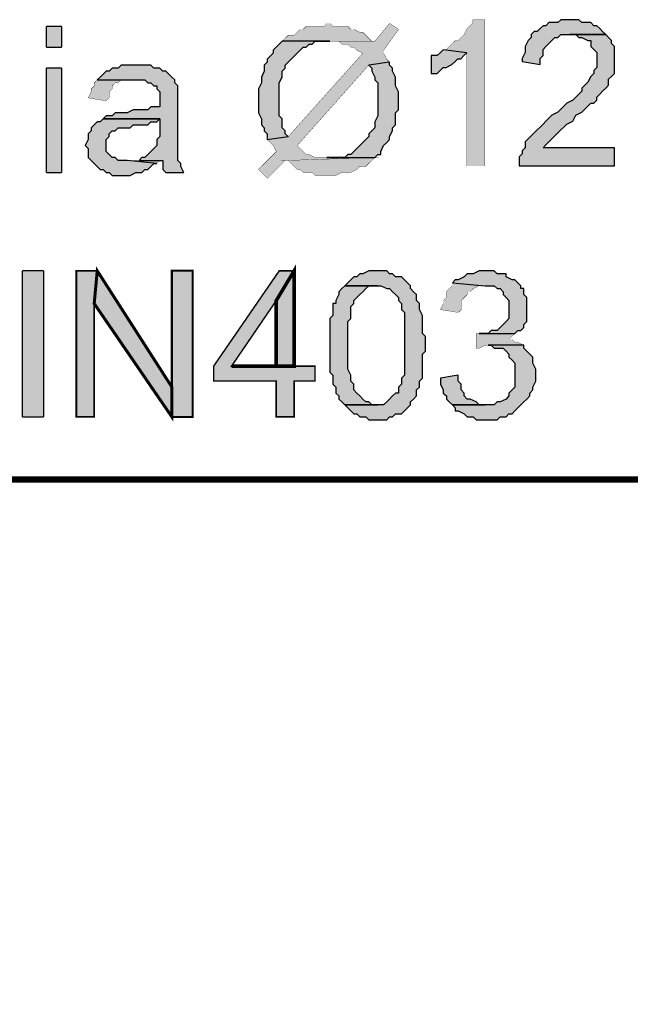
# Model space of a CAD drawing. Header units: millimetres. Extents: x 5659 to 8684, y 1431 to 2118.
# Tile 28 of 53: x 6923 to 6932, y 2012 to 2026. Entities that reach past the tile are written whole.
import ezdxf

# ---------------------------------------------------------------- set-up
doc = ezdxf.new("R2010")
doc.units = ezdxf.units.MM
doc.linetypes.add('atContinuous2', pattern=[0])
for name, color, linetype in [('at_Entity', 7, 'Continuous'), ('at_Rect', 7, 'Continuous'), ('at_Solid', 7, 'Continuous')]:
    doc.layers.add(name, color=color, linetype=linetype)

msp = doc.modelspace()

# ---------------------------------------------------------------- hatches: boundary and pattern name
at = {"layer": 'at_Solid'}
for points in [[(6928.356, 2025.774), (6928.144, 2025.52), (6926.831, 2025.52), (6927.509, 2025.52), (6927.636, 2025.52), (6927.678, 2025.477), (6927.763, 2025.477), (6927.805, 2025.435), (6927.848, 2025.435), (6927.89, 2025.393), (6927.975, 2025.35), (6926.916, 2024.164), (6926.619, 2024.122), (6926.662, 2024.079), (6926.704, 2024.037), (6926.746, 2023.952), (6926.492, 2023.698), (6926.619, 2023.571), (6926.873, 2023.825), (6928.144, 2023.868), (6927.466, 2023.868), (6927.297, 2023.868), (6927.212, 2023.91), (6927.17, 2023.91), (6927.128, 2023.952), (6927.085, 2023.995), (6927.043, 2024.037), (6928.059, 2025.181), (6928.356, 2025.223), (6928.314, 2025.265), (6928.271, 2025.35), (6928.271, 2025.393), (6928.483, 2025.689)], [(6927.509, 2025.774), (6927.466, 2025.774), (6927.424, 2025.731), (6927.17, 2025.731), (6927.128, 2025.689), (6927.085, 2025.689), (6927.043, 2025.647), (6927, 2025.604), (6926.916, 2025.604), (6926.873, 2025.562), (6926.831, 2025.52), (6928.144, 2025.52), (6928.102, 2025.52), (6928.059, 2025.562), (6928.017, 2025.604), (6927.975, 2025.647), (6927.932, 2025.647), (6927.848, 2025.689), (6927.805, 2025.689), (6927.763, 2025.731), (6927.551, 2025.731)], [(6929.707, 2025.823), (6929.538, 2025.823), (6929.538, 2025.781), (6929.495, 2025.738), (6929.453, 2025.696), (6929.411, 2025.611), (6929.368, 2025.569), (6929.326, 2025.526), (6929.284, 2025.526), (6929.241, 2025.484), (6929.199, 2025.442), (6929.156, 2025.399), (6929.114, 2025.399), (6929.453, 2025.357), (6929.453, 2023.747), (6929.707, 2023.747)], [(6930.914, 2025.826), (6930.787, 2025.826), (6930.745, 2025.784), (6930.618, 2025.784), (6930.575, 2025.741), (6930.533, 2025.741), (6930.491, 2025.699), (6930.448, 2025.656), (6930.406, 2025.656), (6930.364, 2025.614), (6930.364, 2025.572), (6930.321, 2025.529), (6930.279, 2025.445), (6930.279, 2025.36), (6930.237, 2025.275), (6930.237, 2025.233), (6930.491, 2025.191), (6930.491, 2025.275), (6930.533, 2025.318), (6930.533, 2025.402), (6930.575, 2025.445), (6930.618, 2025.487), (6930.66, 2025.529), (6930.702, 2025.572), (6930.745, 2025.572), (6930.787, 2025.614), (6931.423, 2025.614), (6931.38, 2025.656), (6931.338, 2025.699), (6931.296, 2025.741), (6931.253, 2025.741), (6931.211, 2025.784), (6931.084, 2025.784), (6931.041, 2025.826), (6930.999, 2025.826)], [(6923.485, 2025.435), (6923.696, 2025.435), (6923.696, 2025.731), (6923.485, 2025.731)], [(6923.485, 2025.435), (6923.696, 2025.435), (6923.696, 2025.731), (6923.485, 2025.731)], [(6926.831, 2025.52), (6926.789, 2025.477), (6926.746, 2025.435), (6926.704, 2025.393), (6926.704, 2025.35), (6926.662, 2025.308), (6926.619, 2025.265), (6926.619, 2025.223), (6926.577, 2025.181), (6926.577, 2025.096), (6926.535, 2025.011), (6926.535, 2024.927), (6926.492, 2024.842), (6926.492, 2024.503), (6926.535, 2024.418), (6926.535, 2024.334), (6926.577, 2024.291), (6926.577, 2024.249), (6926.619, 2024.206), (6926.619, 2024.122), (6926.916, 2024.164), (6926.873, 2024.206), (6926.873, 2024.249), (6926.831, 2024.291), (6926.831, 2024.418), (6926.789, 2024.461), (6926.789, 2024.927), (6926.831, 2025.011), (6926.831, 2025.096), (6926.873, 2025.138), (6926.873, 2025.181), (6926.916, 2025.223), (6926.958, 2025.265), (6927, 2025.308), (6927.043, 2025.35), (6927.085, 2025.393), (6927.128, 2025.435), (6927.17, 2025.435), (6927.212, 2025.477), (6927.255, 2025.477), (6927.297, 2025.52), (6927.509, 2025.52)], [(6931.423, 2025.614), (6930.914, 2025.614), (6930.999, 2025.614), (6931.041, 2025.572), (6931.084, 2025.572), (6931.168, 2025.529), (6931.211, 2025.529), (6931.211, 2025.445), (6931.253, 2025.402), (6931.296, 2025.36), (6931.296, 2025.233), (6931.296, 2025.148), (6931.253, 2025.106), (6931.253, 2025.063), (6931.211, 2025.021), (6931.168, 2024.936), (6931.126, 2024.894), (6931.084, 2024.852), (6931.084, 2024.809), (6931.041, 2024.767), (6930.999, 2024.725), (6930.957, 2024.682), (6930.872, 2024.64), (6930.83, 2024.597), (6930.787, 2024.555), (6930.745, 2024.513), (6930.66, 2024.47), (6930.618, 2024.428), (6930.575, 2024.386), (6930.533, 2024.343), (6930.491, 2024.301), (6930.448, 2024.259), (6930.406, 2024.216), (6930.364, 2024.174), (6930.321, 2024.132), (6930.279, 2024.089), (6930.279, 2024.004), (6930.237, 2023.962), (6930.237, 2023.92), (6930.194, 2023.877), (6930.194, 2023.75), (6931.55, 2023.75), (6931.55, 2024.004), (6930.533, 2024.004), (6930.575, 2024.047), (6930.618, 2024.089), (6930.66, 2024.132), (6930.702, 2024.174), (6930.745, 2024.216), (6930.787, 2024.259), (6930.83, 2024.301), (6930.872, 2024.343), (6930.957, 2024.386), (6930.999, 2024.47), (6931.084, 2024.513), (6931.126, 2024.555), (6931.168, 2024.597), (6931.211, 2024.64), (6931.253, 2024.64), (6931.296, 2024.682), (6931.296, 2024.725), (6931.338, 2024.767), (6931.38, 2024.809), (6931.423, 2024.852), (6931.465, 2024.894), (6931.465, 2024.979), (6931.507, 2025.021), (6931.55, 2025.063), (6931.55, 2025.445), (6931.507, 2025.487), (6931.507, 2025.529), (6931.465, 2025.572)], [(6929.114, 2025.399), (6929.072, 2025.357), (6929.029, 2025.315), (6928.945, 2025.315), (6928.945, 2025.06), (6929.029, 2025.06), (6929.072, 2025.103), (6929.114, 2025.145), (6929.156, 2025.145), (6929.241, 2025.188), (6929.284, 2025.23), (6929.326, 2025.272), (6929.368, 2025.272), (6929.411, 2025.315), (6929.453, 2025.357)], [(6928.356, 2025.223), (6928.059, 2025.181), (6928.102, 2025.138), (6928.102, 2025.096), (6928.144, 2025.011), (6928.144, 2024.969), (6928.187, 2024.927), (6928.187, 2024.461), (6928.144, 2024.376), (6928.144, 2024.291), (6928.102, 2024.249), (6928.059, 2024.206), (6928.059, 2024.164), (6928.017, 2024.122), (6927.975, 2024.079), (6927.932, 2024.037), (6927.89, 2023.995), (6927.848, 2023.952), (6927.805, 2023.91), (6927.763, 2023.91), (6927.721, 2023.868), (6927.466, 2023.868), (6928.144, 2023.868), (6928.187, 2023.91), (6928.229, 2023.91), (6928.229, 2023.952), (6928.271, 2024.037), (6928.314, 2024.079), (6928.356, 2024.122), (6928.356, 2024.164), (6928.398, 2024.249), (6928.398, 2024.291), (6928.441, 2024.334), (6928.441, 2024.503), (6928.483, 2024.545), (6928.483, 2024.8), (6928.441, 2024.884), (6928.441, 2025.011), (6928.398, 2025.096), (6928.398, 2025.138), (6928.356, 2025.181)], [(6923.485, 2023.656), (6923.696, 2023.656), (6923.696, 2025.138), (6923.485, 2025.138)], [(6923.485, 2023.656), (6923.696, 2023.656), (6923.696, 2025.138), (6923.485, 2025.138)], [(6924.755, 2025.181), (6924.544, 2025.181), (6924.501, 2025.138), (6924.417, 2025.138), (6924.374, 2025.096), (6924.332, 2025.096), (6924.289, 2025.054), (6924.247, 2025.011), (6924.205, 2024.969), (6924.755, 2024.969), (6924.882, 2024.969), (6924.925, 2024.927), (6924.967, 2024.927), (6925.01, 2024.884), (6925.052, 2024.884), (6925.052, 2024.842), (6925.094, 2024.8), (6925.094, 2024.588), (6924.967, 2024.588), (6924.925, 2024.545), (6924.713, 2024.545), (6924.628, 2024.503), (6924.459, 2024.503), (6924.417, 2024.461), (6924.332, 2024.461), (6924.289, 2024.418), (6925.094, 2024.418), (6925.094, 2024.164), (6925.052, 2024.122), (6925.052, 2024.037), (6925.01, 2023.995), (6924.967, 2023.952), (6924.925, 2023.91), (6924.882, 2023.868), (6924.84, 2023.868), (6924.798, 2023.825), (6925.137, 2023.825), (6925.137, 2023.698), (6925.179, 2023.656), (6925.433, 2023.656), (6925.391, 2023.741), (6925.391, 2023.783), (6925.348, 2023.825), (6925.348, 2024.884), (6925.306, 2024.927), (6925.306, 2024.969), (6925.264, 2025.011), (6925.221, 2025.054), (6925.179, 2025.096), (6925.137, 2025.096), (6925.094, 2025.138), (6925.01, 2025.138), (6924.967, 2025.181), (6924.84, 2025.181)], [(6924.205, 2024.969), (6924.162, 2024.927), (6924.162, 2024.884), (6924.12, 2024.842), (6924.12, 2024.8), (6924.078, 2024.715), (6924.332, 2024.672), (6924.374, 2024.715), (6924.374, 2024.8), (6924.417, 2024.842), (6924.417, 2024.884), (6924.459, 2024.927), (6924.501, 2024.927), (6924.544, 2024.969), (6924.755, 2024.969)], [(6924.289, 2024.418), (6924.247, 2024.376), (6924.205, 2024.376), (6924.162, 2024.334), (6924.12, 2024.291), (6924.12, 2024.249), (6924.078, 2024.206), (6924.078, 2024.122), (6924.035, 2024.037), (6924.078, 2023.995), (6924.078, 2023.868), (6924.12, 2023.825), (6924.162, 2023.783), (6924.205, 2023.741), (6924.247, 2023.698), (6924.289, 2023.698), (6924.332, 2023.656), (6924.374, 2023.656), (6924.417, 2023.613), (6924.671, 2023.613), (6924.755, 2023.656), (6924.84, 2023.656), (6924.882, 2023.698), (6924.925, 2023.698), (6924.967, 2023.741), (6925.01, 2023.783), (6925.052, 2023.783), (6924.628, 2023.825), (6924.501, 2023.825), (6924.459, 2023.868), (6924.417, 2023.868), (6924.374, 2023.91), (6924.332, 2023.952), (6924.332, 2024.122), (6924.374, 2024.164), (6924.374, 2024.206), (6924.417, 2024.249), (6924.459, 2024.249), (6924.501, 2024.291), (6924.671, 2024.291), (6924.713, 2024.334), (6924.925, 2024.334), (6924.967, 2024.376), (6925.052, 2024.376), (6925.094, 2024.418)], [(6924.798, 2023.825), (6924.628, 2023.825), (6925.052, 2023.783), (6925.094, 2023.825)], [(6928.144, 2023.868), (6926.873, 2023.825), (6926.916, 2023.825), (6926.958, 2023.783), (6927, 2023.741), (6927.043, 2023.698), (6927.085, 2023.698), (6927.128, 2023.656), (6927.255, 2023.656), (6927.297, 2023.613), (6927.594, 2023.613), (6927.678, 2023.656), (6927.805, 2023.656), (6927.89, 2023.698), (6927.932, 2023.741), (6928.017, 2023.741), (6928.059, 2023.783), (6928.102, 2023.825)], [(6923.146, 2020.182), (6923.442, 2020.182), (6923.442, 2022.258), (6923.146, 2022.258)], [(6923.146, 2020.182), (6923.442, 2020.182), (6923.442, 2022.258), (6923.146, 2022.258)], [(6924.205, 2022.258), (6923.908, 2022.258), (6923.908, 2020.182), (6924.162, 2020.182), (6924.162, 2021.792)], [(6924.205, 2022.258), (6924.162, 2021.792), (6925.264, 2020.182), (6925.264, 2020.606)], [(6925.56, 2022.258), (6925.264, 2022.258), (6925.264, 2020.182), (6925.56, 2020.182)], [(6927, 2022.258), (6926.789, 2022.258), (6925.857, 2020.902), (6925.857, 2020.691), (6926.746, 2020.691), (6926.746, 2020.182), (6927, 2020.182), (6927, 2020.691), (6927.297, 2020.691), (6927.297, 2020.902), (6926.111, 2020.902), (6926.746, 2021.834)], [(6927, 2022.258), (6926.746, 2021.834), (6926.746, 2020.902), (6926.111, 2020.902), (6927, 2020.902)], [(6928.187, 2022.258), (6928.059, 2022.258), (6927.975, 2022.216), (6927.932, 2022.216), (6927.89, 2022.173), (6927.848, 2022.173), (6927.805, 2022.131), (6927.763, 2022.088), (6927.721, 2022.046), (6928.187, 2022.046), (6928.229, 2022.046), (6928.314, 2022.004), (6928.356, 2022.004), (6928.398, 2021.961), (6928.441, 2021.919), (6928.483, 2021.877), (6928.483, 2021.834), (6928.525, 2021.792), (6928.525, 2021.707), (6928.568, 2021.665), (6928.568, 2020.775), (6928.525, 2020.733), (6928.525, 2020.648), (6928.483, 2020.606), (6928.483, 2020.521), (6928.441, 2020.521), (6928.398, 2020.479), (6928.356, 2020.436), (6928.314, 2020.394), (6928.271, 2020.352), (6927.721, 2020.352), (6927.763, 2020.309), (6927.805, 2020.267), (6927.848, 2020.225), (6927.89, 2020.225), (6927.932, 2020.182), (6928.017, 2020.182), (6928.059, 2020.14), (6928.187, 2020.14), (6928.314, 2020.14), (6928.356, 2020.182), (6928.398, 2020.182), (6928.441, 2020.225), (6928.525, 2020.225), (6928.568, 2020.267), (6928.61, 2020.309), (6928.653, 2020.352), (6928.653, 2020.394), (6928.695, 2020.436), (6928.737, 2020.479), (6928.737, 2020.564), (6928.78, 2020.606), (6928.78, 2020.691), (6928.822, 2020.733), (6928.822, 2021.072), (6928.864, 2021.114), (6928.864, 2021.326), (6928.822, 2021.368), (6928.822, 2021.623), (6928.78, 2021.707), (6928.78, 2021.792), (6928.737, 2021.834), (6928.737, 2021.919), (6928.695, 2021.961), (6928.653, 2022.004), (6928.653, 2022.046), (6928.61, 2022.088), (6928.568, 2022.131), (6928.525, 2022.173), (6928.441, 2022.173), (6928.398, 2022.216), (6928.356, 2022.216), (6928.314, 2022.258), (6928.229, 2022.258)], [(6929.712, 2022.258), (6929.627, 2022.258), (6929.542, 2022.216), (6929.457, 2022.216), (6929.415, 2022.173), (6929.33, 2022.131), (6929.288, 2022.131), (6929.246, 2022.088), (6929.712, 2022.046), (6929.839, 2022.046), (6929.881, 2022.004), (6929.923, 2022.004), (6929.966, 2021.961), (6929.966, 2021.919), (6930.008, 2021.877), (6930.05, 2021.834), (6930.05, 2021.58), (6930.008, 2021.538), (6929.966, 2021.495), (6929.923, 2021.453), (6929.881, 2021.411), (6929.796, 2021.411), (6929.754, 2021.368), (6929.627, 2021.368), (6930.135, 2021.368), (6930.177, 2021.411), (6930.22, 2021.411), (6930.262, 2021.453), (6930.262, 2021.495), (6930.305, 2021.538), (6930.305, 2021.877), (6930.262, 2021.919), (6930.262, 2022.004), (6930.22, 2022.004), (6930.22, 2022.046), (6930.177, 2022.088), (6930.135, 2022.131), (6930.093, 2022.131), (6930.008, 2022.173), (6930.008, 2022.216), (6929.881, 2022.216), (6929.839, 2022.258), (6929.754, 2022.258)], [(6927.721, 2022.046), (6927.678, 2022.004), (6927.636, 2021.961), (6927.636, 2021.919), (6927.594, 2021.834), (6927.594, 2021.792), (6927.551, 2021.792), (6927.551, 2021.623), (6927.509, 2021.58), (6927.509, 2020.818), (6927.551, 2020.775), (6927.551, 2020.648), (6927.594, 2020.606), (6927.594, 2020.521), (6927.636, 2020.479), (6927.636, 2020.436), (6927.678, 2020.394), (6927.721, 2020.352), (6928.187, 2020.352), (6928.102, 2020.352), (6928.059, 2020.394), (6928.017, 2020.394), (6927.975, 2020.436), (6927.932, 2020.479), (6927.89, 2020.521), (6927.848, 2020.564), (6927.848, 2020.648), (6927.805, 2020.691), (6927.805, 2020.775), (6927.763, 2020.86), (6927.763, 2021.538), (6927.805, 2021.58), (6927.805, 2021.75), (6927.848, 2021.792), (6927.848, 2021.834), (6927.89, 2021.877), (6927.932, 2021.919), (6927.975, 2021.961), (6928.017, 2022.004), (6928.059, 2022.046), (6928.187, 2022.046)], [(6929.246, 2022.088), (6929.246, 2022.046), (6929.203, 2022.004), (6929.161, 2021.961), (6929.161, 2021.877), (6929.118, 2021.834), (6929.118, 2021.792), (6929.076, 2021.707), (6929.33, 2021.665), (6929.373, 2021.707), (6929.373, 2021.834), (6929.415, 2021.877), (6929.457, 2021.919), (6929.457, 2021.961), (6929.5, 2021.961), (6929.542, 2022.004), (6929.627, 2022.046), (6929.712, 2022.046)], [(6929.584, 2021.368), (6929.584, 2021.157), (6929.627, 2021.157), (6929.712, 2021.199), (6930.262, 2021.199), (6930.177, 2021.241), (6930.135, 2021.241), (6930.093, 2021.284), (6930.05, 2021.284), (6930.093, 2021.326), (6930.135, 2021.368), (6929.627, 2021.368)], [(6930.262, 2021.199), (6929.754, 2021.199), (6929.796, 2021.199), (6929.839, 2021.157), (6929.966, 2021.157), (6930.008, 2021.114), (6930.05, 2021.072), (6930.05, 2021.029), (6930.093, 2020.987), (6930.135, 2020.945), (6930.135, 2020.606), (6930.093, 2020.564), (6930.05, 2020.521), (6930.05, 2020.479), (6930.008, 2020.436), (6929.923, 2020.394), (6929.881, 2020.394), (6929.839, 2020.352), (6929.246, 2020.352), (6929.288, 2020.309), (6929.288, 2020.267), (6929.33, 2020.267), (6929.415, 2020.225), (6929.457, 2020.182), (6929.542, 2020.182), (6929.584, 2020.14), (6929.881, 2020.14), (6929.923, 2020.182), (6930.008, 2020.182), (6930.05, 2020.225), (6930.093, 2020.225), (6930.135, 2020.267), (6930.177, 2020.309), (6930.22, 2020.352), (6930.262, 2020.394), (6930.305, 2020.436), (6930.347, 2020.479), (6930.347, 2020.521), (6930.389, 2020.564), (6930.389, 2020.606), (6930.432, 2020.691), (6930.432, 2020.86), (6930.389, 2020.945), (6930.389, 2021.029), (6930.347, 2021.072), (6930.305, 2021.114), (6930.262, 2021.157)], [(6929.33, 2020.775), (6929.076, 2020.733), (6929.076, 2020.648), (6929.118, 2020.564), (6929.118, 2020.521), (6929.161, 2020.479), (6929.161, 2020.436), (6929.203, 2020.394), (6929.246, 2020.352), (6929.712, 2020.352), (6929.627, 2020.352), (6929.584, 2020.394), (6929.5, 2020.436), (6929.457, 2020.436), (6929.415, 2020.479), (6929.415, 2020.521), (6929.373, 2020.564), (6929.373, 2020.648), (6929.33, 2020.691)]]:
    msp.add_hatch(color=7, dxfattribs=at).paths.add_polyline_path(points)

# ---------------------------------------------------------------- linework, layer by layer
at = {"layer": 'at_Entity', "color": 7}
for points in [[(6928.356, 2025.774, 0.00424, 0.00424, 0), (6928.144, 2025.52, 0.00424, 0.00424, 0), (6926.831, 2025.52, 0.00424, 0.00424, 0), (6927.509, 2025.52, 0.00424, 0.00424, 0), (6927.636, 2025.52, 0.00424, 0.00424, 0), (6927.678, 2025.477, 0.00424, 0.00424, 0), (6927.763, 2025.477, 0.00424, 0.00424, 0), (6927.805, 2025.435, 0.00424, 0.00424, 0), (6927.848, 2025.435, 0.00424, 0.00424, 0), (6927.89, 2025.393, 0.00424, 0.00424, 0), (6927.975, 2025.35, 0.00424, 0.00424, 0), (6926.916, 2024.164, 0.00424, 0.00424, 0), (6926.619, 2024.122, 0.00424, 0.00424, 0), (6926.662, 2024.079, 0.00424, 0.00424, 0), (6926.704, 2024.037, 0.00424, 0.00424, 0), (6926.746, 2023.952, 0.00424, 0.00424, 0), (6926.492, 2023.698, 0.00424, 0.00424, 0), (6926.619, 2023.571, 0.00424, 0.00424, 0), (6926.873, 2023.825, 0.00424, 0.00424, 0), (6928.144, 2023.868, 0.00424, 0.00424, 0), (6927.466, 2023.868, 0.00424, 0.00424, 0), (6927.297, 2023.868, 0.00424, 0.00424, 0), (6927.212, 2023.91, 0.00424, 0.00424, 0), (6927.17, 2023.91, 0.00424, 0.00424, 0), (6927.128, 2023.952, 0.00424, 0.00424, 0), (6927.085, 2023.995, 0.00424, 0.00424, 0), (6927.043, 2024.037, 0.00424, 0.00424, 0), (6928.059, 2025.181, 0.00424, 0.00424, 0), (6928.356, 2025.223, 0.00424, 0.00424, 0), (6928.314, 2025.265, 0.00424, 0.00424, 0), (6928.271, 2025.35, 0.00424, 0.00424, 0), (6928.271, 2025.393, 0.00424, 0.00424, 0), (6928.483, 2025.689, 0.00424, 0.00424, 0), (6928.356, 2025.774, 0.00424, 0.00424, 0)], [(6927.509, 2025.774, 0.00424, 0.00424, 0), (6927.466, 2025.774, 0.00424, 0.00424, 0), (6927.424, 2025.731, 0.00424, 0.00424, 0), (6927.17, 2025.731, 0.00424, 0.00424, 0), (6927.128, 2025.689, 0.00424, 0.00424, 0), (6927.085, 2025.689, 0.00424, 0.00424, 0), (6927.043, 2025.647, 0.00424, 0.00424, 0), (6927, 2025.604, 0.00424, 0.00424, 0), (6926.916, 2025.604, 0.00424, 0.00424, 0), (6926.873, 2025.562, 0.00424, 0.00424, 0), (6926.831, 2025.52, 0.00424, 0.00424, 0), (6928.144, 2025.52, 0.00424, 0.00424, 0), (6928.102, 2025.52, 0.00424, 0.00424, 0), (6928.059, 2025.562, 0.00424, 0.00424, 0), (6928.017, 2025.604, 0.00424, 0.00424, 0), (6927.975, 2025.647, 0.00424, 0.00424, 0), (6927.932, 2025.647, 0.00424, 0.00424, 0), (6927.848, 2025.689, 0.00424, 0.00424, 0), (6927.805, 2025.689, 0.00424, 0.00424, 0), (6927.763, 2025.731, 0.00424, 0.00424, 0), (6927.551, 2025.731, 0.00424, 0.00424, 0), (6927.509, 2025.774, 0.00424, 0.00424, 0)], [(6929.707, 2025.823, 0.00424, 0.00424, 0), (6929.538, 2025.823, 0.00424, 0.00424, 0), (6929.538, 2025.781, 0.00424, 0.00424, 0), (6929.495, 2025.738, 0.00424, 0.00424, 0), (6929.453, 2025.696, 0.00424, 0.00424, 0), (6929.411, 2025.611, 0.00424, 0.00424, 0), (6929.368, 2025.569, 0.00424, 0.00424, 0), (6929.326, 2025.526, 0.00424, 0.00424, 0), (6929.284, 2025.526, 0.00424, 0.00424, 0), (6929.241, 2025.484, 0.00424, 0.00424, 0), (6929.199, 2025.442, 0.00424, 0.00424, 0), (6929.156, 2025.399, 0.00424, 0.00424, 0), (6929.114, 2025.399, 0.00424, 0.00424, 0), (6929.453, 2025.357, 0.00424, 0.00424, 0), (6929.453, 2023.747, 0.00424, 0.00424, 0), (6929.707, 2023.747, 0.00424, 0.00424, 0), (6929.707, 2025.823, 0.00424, 0.00424, 0)], [(6924.205, 2024.969, 0.00424, 0.00424, 0), (6924.162, 2024.927, 0.00424, 0.00424, 0), (6924.162, 2024.884, 0.00424, 0.00424, 0), (6924.12, 2024.842, 0.00424, 0.00424, 0), (6924.12, 2024.8, 0.00424, 0.00424, 0), (6924.078, 2024.715, 0.00424, 0.00424, 0), (6924.332, 2024.672, 0.00424, 0.00424, 0), (6924.374, 2024.715, 0.00424, 0.00424, 0), (6924.374, 2024.8, 0.00424, 0.00424, 0), (6924.417, 2024.842, 0.00424, 0.00424, 0), (6924.417, 2024.884, 0.00424, 0.00424, 0), (6924.459, 2024.927, 0.00424, 0.00424, 0), (6924.501, 2024.927, 0.00424, 0.00424, 0), (6924.544, 2024.969, 0.00424, 0.00424, 0), (6924.755, 2024.969, 0.00424, 0.00424, 0), (6924.205, 2024.969, 0.00424, 0.00424, 0)], [(6924.798, 2023.825, 0.00599, 0.00599, 0), (6924.628, 2023.825, 0.00599, 0.00599, 0), (6925.052, 2023.783, 0.00599, 0.00599, 0), (6925.094, 2023.825, 0.00599, 0.00599, 0), (6924.798, 2023.825, 0.00599, 0.00599, 0)], [(6928.144, 2023.868, 0.00424, 0.00424, 0), (6926.873, 2023.825, 0.00424, 0.00424, 0), (6926.916, 2023.825, 0.00424, 0.00424, 0), (6926.958, 2023.783, 0.00424, 0.00424, 0), (6927, 2023.741, 0.00424, 0.00424, 0), (6927.043, 2023.698, 0.00424, 0.00424, 0), (6927.085, 2023.698, 0.00424, 0.00424, 0), (6927.128, 2023.656, 0.00424, 0.00424, 0), (6927.255, 2023.656, 0.00424, 0.00424, 0), (6927.297, 2023.613, 0.00424, 0.00424, 0), (6927.594, 2023.613, 0.00424, 0.00424, 0), (6927.678, 2023.656, 0.00424, 0.00424, 0), (6927.805, 2023.656, 0.00424, 0.00424, 0), (6927.89, 2023.698, 0.00424, 0.00424, 0), (6927.932, 2023.741, 0.00424, 0.00424, 0), (6928.017, 2023.741, 0.00424, 0.00424, 0), (6928.059, 2023.783, 0.00424, 0.00424, 0), (6928.102, 2023.825, 0.00424, 0.00424, 0), (6928.144, 2023.868, 0.00424, 0.00424, 0)], [(6924.205, 2022.258, 0.0254, 0.0254, 0), (6923.908, 2022.258, 0.0254, 0.0254, 0), (6923.908, 2020.182, 0.0254, 0.0254, 0), (6924.162, 2020.182, 0.0254, 0.0254, 0), (6924.162, 2021.792, 0.0254, 0.0254, 0), (6924.205, 2022.258, 0.0254, 0.0254, 0)], [(6924.205, 2022.258, 0.0424, 0.0424, 0), (6924.162, 2021.792, 0.0424, 0.0424, 0), (6925.264, 2020.182, 0.0424, 0.0424, 0), (6925.264, 2020.606, 0.0424, 0.0424, 0), (6924.205, 2022.258, 0.0424, 0.0424, 0)], [(6925.56, 2022.258, 0.0297, 0.0297, 0), (6925.264, 2022.258, 0.0297, 0.0297, 0), (6925.264, 2020.182, 0.0297, 0.0297, 0), (6925.56, 2020.182, 0.0297, 0.0297, 0), (6925.56, 2022.258, 0.0297, 0.0297, 0)], [(6927, 2022.258, 0.0212, 0.0212, 0), (6926.789, 2022.258, 0.0212, 0.0212, 0), (6925.857, 2020.902, 0.0212, 0.0212, 0), (6925.857, 2020.691, 0.0212, 0.0212, 0), (6926.746, 2020.691, 0.0212, 0.0212, 0), (6926.746, 2020.182, 0.0212, 0.0212, 0), (6927, 2020.182, 0.0212, 0.0212, 0), (6927, 2020.691, 0.0212, 0.0212, 0), (6927.297, 2020.691, 0.0212, 0.0212, 0), (6927.297, 2020.902, 0.0212, 0.0212, 0), (6926.111, 2020.902, 0.0212, 0.0212, 0), (6926.746, 2021.834, 0.0212, 0.0212, 0), (6927, 2022.258, 0.0212, 0.0212, 0)], [(6927, 2022.258, 0.0494, 0.0494, 0), (6926.746, 2021.834, 0.0494, 0.0494, 0), (6926.746, 2020.902, 0.0494, 0.0494, 0), (6926.111, 2020.902, 0.0494, 0.0494, 0), (6927, 2020.902, 0.0494, 0.0494, 0), (6927, 2022.258, 0.0494, 0.0494, 0)], [(6929.246, 2022.088, 0.00424, 0.00424, 0), (6929.246, 2022.046, 0.00424, 0.00424, 0), (6929.203, 2022.004, 0.00424, 0.00424, 0), (6929.161, 2021.961, 0.00424, 0.00424, 0), (6929.161, 2021.877, 0.00424, 0.00424, 0), (6929.118, 2021.834, 0.00424, 0.00424, 0), (6929.118, 2021.792, 0.00424, 0.00424, 0), (6929.076, 2021.707, 0.00424, 0.00424, 0), (6929.33, 2021.665, 0.00424, 0.00424, 0), (6929.373, 2021.707, 0.00424, 0.00424, 0), (6929.373, 2021.834, 0.00424, 0.00424, 0), (6929.415, 2021.877, 0.00424, 0.00424, 0), (6929.457, 2021.919, 0.00424, 0.00424, 0), (6929.457, 2021.961, 0.00424, 0.00424, 0), (6929.5, 2021.961, 0.00424, 0.00424, 0), (6929.542, 2022.004, 0.00424, 0.00424, 0), (6929.627, 2022.046, 0.00424, 0.00424, 0), (6929.712, 2022.046, 0.00424, 0.00424, 0), (6929.246, 2022.088, 0.00424, 0.00424, 0)], [(6929.584, 2021.368, 0.00424, 0.00424, 0), (6929.584, 2021.157, 0.00424, 0.00424, 0), (6929.627, 2021.157, 0.00424, 0.00424, 0), (6929.712, 2021.199, 0.00424, 0.00424, 0), (6930.262, 2021.199, 0.00424, 0.00424, 0), (6930.177, 2021.241, 0.00424, 0.00424, 0), (6930.135, 2021.241, 0.00424, 0.00424, 0), (6930.093, 2021.284, 0.00424, 0.00424, 0), (6930.05, 2021.284, 0.00424, 0.00424, 0), (6930.093, 2021.326, 0.00424, 0.00424, 0), (6930.135, 2021.368, 0.00424, 0.00424, 0), (6929.627, 2021.368, 0.00424, 0.00424, 0), (6929.584, 2021.368, 0.00424, 0.00424, 0)], [(6941.53, 2019.293, 0.0897, 0.0897, 0), (6915.648, 2019.293, 0.0897, 0.0897, 0), (6910.819, 2011.88, 0.0897, 0.0897, 0)]]:
    msp.add_lwpolyline(points, format="xyseb", dxfattribs=at)
for points in [[(6930.914, 2025.826), (6930.787, 2025.826), (6930.745, 2025.784), (6930.618, 2025.784), (6930.575, 2025.741), (6930.533, 2025.741), (6930.491, 2025.699), (6930.448, 2025.656), (6930.406, 2025.656), (6930.364, 2025.614), (6930.364, 2025.572), (6930.321, 2025.529), (6930.279, 2025.445), (6930.279, 2025.36), (6930.237, 2025.275), (6930.237, 2025.233), (6930.491, 2025.191), (6930.491, 2025.275), (6930.533, 2025.318), (6930.533, 2025.402), (6930.575, 2025.445), (6930.618, 2025.487), (6930.66, 2025.529), (6930.702, 2025.572), (6930.745, 2025.572), (6930.787, 2025.614), (6931.423, 2025.614), (6931.38, 2025.656), (6931.38, 2025.656), (6931.338, 2025.699), (6931.296, 2025.741), (6931.253, 2025.741), (6931.211, 2025.784), (6931.084, 2025.784), (6931.041, 2025.826), (6930.999, 2025.826), (6930.914, 2025.826)], [(6926.831, 2025.52), (6926.789, 2025.477), (6926.746, 2025.435), (6926.704, 2025.393), (6926.704, 2025.35), (6926.662, 2025.308), (6926.619, 2025.265), (6926.619, 2025.223), (6926.577, 2025.181), (6926.577, 2025.096), (6926.535, 2025.011), (6926.535, 2024.927), (6926.492, 2024.842), (6926.492, 2024.503), (6926.535, 2024.418), (6926.535, 2024.334), (6926.577, 2024.291), (6926.577, 2024.249), (6926.619, 2024.206), (6926.619, 2024.122), (6926.916, 2024.164), (6926.873, 2024.206), (6926.873, 2024.249), (6926.831, 2024.291), (6926.831, 2024.418), (6926.789, 2024.461), (6926.789, 2024.927), (6926.831, 2025.011), (6926.831, 2025.096), (6926.873, 2025.138), (6926.873, 2025.181), (6926.916, 2025.223), (6926.958, 2025.265), (6927, 2025.308), (6927, 2025.308), (6927.043, 2025.35), (6927.085, 2025.393), (6927.128, 2025.435), (6927.17, 2025.435), (6927.212, 2025.477), (6927.255, 2025.477), (6927.297, 2025.52), (6927.509, 2025.52), (6926.831, 2025.52)], [(6931.423, 2025.614), (6930.914, 2025.614), (6930.999, 2025.614), (6931.041, 2025.572), (6931.084, 2025.572), (6931.168, 2025.529), (6931.211, 2025.529), (6931.211, 2025.445), (6931.253, 2025.402), (6931.296, 2025.36), (6931.296, 2025.233), (6931.296, 2025.148), (6931.253, 2025.106), (6931.253, 2025.063), (6931.211, 2025.021), (6931.168, 2024.936), (6931.168, 2024.936), (6931.126, 2024.894), (6931.084, 2024.852), (6931.084, 2024.809), (6931.041, 2024.767), (6930.999, 2024.725), (6930.957, 2024.682), (6930.872, 2024.64), (6930.83, 2024.597), (6930.787, 2024.555), (6930.745, 2024.513), (6930.66, 2024.47), (6930.618, 2024.428), (6930.575, 2024.386), (6930.533, 2024.343), (6930.491, 2024.301), (6930.448, 2024.259), (6930.406, 2024.216), (6930.406, 2024.216), (6930.364, 2024.174), (6930.321, 2024.132), (6930.279, 2024.089), (6930.279, 2024.004), (6930.237, 2023.962), (6930.237, 2023.92), (6930.237, 2023.92), (6930.194, 2023.877), (6930.194, 2023.75), (6931.55, 2023.75), (6931.55, 2024.004), (6930.533, 2024.004), (6930.575, 2024.047), (6930.618, 2024.089), (6930.66, 2024.132), (6930.66, 2024.132), (6930.702, 2024.174), (6930.745, 2024.216), (6930.787, 2024.259), (6930.83, 2024.301), (6930.872, 2024.343), (6930.957, 2024.386), (6930.957, 2024.386), (6930.999, 2024.47), (6931.084, 2024.513), (6931.126, 2024.555), (6931.168, 2024.597), (6931.211, 2024.64), (6931.253, 2024.64), (6931.296, 2024.682), (6931.296, 2024.725), (6931.338, 2024.767), (6931.338, 2024.767), (6931.38, 2024.809), (6931.423, 2024.852), (6931.465, 2024.894), (6931.465, 2024.979), (6931.507, 2025.021), (6931.507, 2025.021), (6931.55, 2025.063), (6931.55, 2025.445), (6931.507, 2025.487), (6931.507, 2025.529), (6931.465, 2025.572), (6931.423, 2025.614)], [(6929.114, 2025.399), (6929.072, 2025.357), (6929.029, 2025.315), (6928.945, 2025.315), (6928.945, 2025.06), (6929.029, 2025.06), (6929.072, 2025.103), (6929.114, 2025.145), (6929.156, 2025.145), (6929.241, 2025.188), (6929.241, 2025.188), (6929.284, 2025.23), (6929.326, 2025.272), (6929.368, 2025.272), (6929.411, 2025.315), (6929.453, 2025.357), (6929.114, 2025.399)], [(6928.356, 2025.223), (6928.059, 2025.181), (6928.059, 2025.181), (6928.102, 2025.138), (6928.102, 2025.096), (6928.144, 2025.011), (6928.144, 2024.969), (6928.187, 2024.927), (6928.187, 2024.461), (6928.144, 2024.376), (6928.144, 2024.291), (6928.102, 2024.249), (6928.059, 2024.206), (6928.059, 2024.164), (6928.017, 2024.122), (6927.975, 2024.079), (6927.975, 2024.079), (6927.932, 2024.037), (6927.89, 2023.995), (6927.848, 2023.952), (6927.805, 2023.91), (6927.763, 2023.91), (6927.721, 2023.868), (6927.466, 2023.868), (6928.144, 2023.868), (6928.187, 2023.91), (6928.229, 2023.91), (6928.229, 2023.952), (6928.271, 2024.037), (6928.314, 2024.079), (6928.356, 2024.122), (6928.356, 2024.164), (6928.398, 2024.249), (6928.398, 2024.291), (6928.441, 2024.334), (6928.441, 2024.503), (6928.483, 2024.545), (6928.483, 2024.8), (6928.441, 2024.884), (6928.441, 2025.011), (6928.398, 2025.096), (6928.398, 2025.138), (6928.356, 2025.181), (6928.356, 2025.223)], [(6924.755, 2025.181), (6924.544, 2025.181), (6924.501, 2025.138), (6924.417, 2025.138), (6924.374, 2025.096), (6924.332, 2025.096), (6924.289, 2025.054), (6924.247, 2025.011), (6924.205, 2024.969), (6924.755, 2024.969), (6924.882, 2024.969), (6924.925, 2024.927), (6924.967, 2024.927), (6925.01, 2024.884), (6925.052, 2024.884), (6925.052, 2024.842), (6925.094, 2024.8), (6925.094, 2024.588), (6924.967, 2024.588), (6924.925, 2024.545), (6924.713, 2024.545), (6924.628, 2024.503), (6924.459, 2024.503), (6924.417, 2024.461), (6924.332, 2024.461), (6924.289, 2024.418), (6925.094, 2024.418), (6925.094, 2024.164), (6925.052, 2024.122), (6925.052, 2024.037), (6925.01, 2023.995), (6924.967, 2023.952), (6924.925, 2023.91), (6924.882, 2023.868), (6924.84, 2023.868), (6924.798, 2023.825), (6925.137, 2023.825), (6925.137, 2023.698), (6925.179, 2023.656), (6925.433, 2023.656), (6925.433, 2023.656), (6925.391, 2023.741), (6925.391, 2023.783), (6925.348, 2023.825), (6925.348, 2024.884), (6925.306, 2024.927), (6925.306, 2024.969), (6925.264, 2025.011), (6925.221, 2025.054), (6925.179, 2025.096), (6925.137, 2025.096), (6925.094, 2025.138), (6925.01, 2025.138), (6924.967, 2025.181), (6924.84, 2025.181), (6924.755, 2025.181)], [(6924.289, 2024.418), (6924.247, 2024.376), (6924.205, 2024.376), (6924.162, 2024.334), (6924.12, 2024.291), (6924.12, 2024.249), (6924.078, 2024.206), (6924.078, 2024.122), (6924.035, 2024.037), (6924.035, 2024.037), (6924.078, 2023.995), (6924.078, 2023.868), (6924.12, 2023.825), (6924.162, 2023.783), (6924.205, 2023.741), (6924.205, 2023.741), (6924.247, 2023.698), (6924.289, 2023.698), (6924.332, 2023.656), (6924.374, 2023.656), (6924.417, 2023.613), (6924.671, 2023.613), (6924.755, 2023.656), (6924.84, 2023.656), (6924.882, 2023.698), (6924.925, 2023.698), (6924.967, 2023.741), (6925.01, 2023.783), (6925.052, 2023.783), (6924.628, 2023.825), (6924.501, 2023.825), (6924.459, 2023.868), (6924.417, 2023.868), (6924.374, 2023.91), (6924.332, 2023.952), (6924.332, 2024.122), (6924.374, 2024.164), (6924.374, 2024.206), (6924.417, 2024.249), (6924.459, 2024.249), (6924.501, 2024.291), (6924.671, 2024.291), (6924.713, 2024.334), (6924.925, 2024.334), (6924.967, 2024.376), (6925.052, 2024.376), (6925.094, 2024.418), (6924.289, 2024.418)], [(6928.187, 2022.258), (6928.059, 2022.258), (6927.975, 2022.216), (6927.932, 2022.216), (6927.89, 2022.173), (6927.848, 2022.173), (6927.805, 2022.131), (6927.805, 2022.131), (6927.763, 2022.088), (6927.721, 2022.046), (6928.187, 2022.046), (6928.229, 2022.046), (6928.314, 2022.004), (6928.356, 2022.004), (6928.398, 2021.961), (6928.441, 2021.919), (6928.483, 2021.877), (6928.483, 2021.834), (6928.525, 2021.792), (6928.525, 2021.707), (6928.568, 2021.665), (6928.568, 2020.775), (6928.525, 2020.733), (6928.525, 2020.648), (6928.483, 2020.606), (6928.483, 2020.521), (6928.441, 2020.521), (6928.398, 2020.479), (6928.356, 2020.436), (6928.314, 2020.394), (6928.271, 2020.352), (6927.721, 2020.352), (6927.763, 2020.309), (6927.805, 2020.267), (6927.848, 2020.225), (6927.89, 2020.225), (6927.932, 2020.182), (6928.017, 2020.182), (6928.059, 2020.14), (6928.187, 2020.14), (6928.314, 2020.14), (6928.356, 2020.182), (6928.398, 2020.182), (6928.441, 2020.225), (6928.525, 2020.225), (6928.568, 2020.267), (6928.568, 2020.267), (6928.61, 2020.309), (6928.653, 2020.352), (6928.653, 2020.394), (6928.695, 2020.436), (6928.737, 2020.479), (6928.737, 2020.564), (6928.78, 2020.606), (6928.78, 2020.691), (6928.822, 2020.733), (6928.822, 2021.072), (6928.864, 2021.114), (6928.864, 2021.326), (6928.822, 2021.368), (6928.822, 2021.623), (6928.78, 2021.707), (6928.78, 2021.792), (6928.737, 2021.834), (6928.737, 2021.919), (6928.695, 2021.961), (6928.653, 2022.004), (6928.653, 2022.046), (6928.61, 2022.088), (6928.568, 2022.131), (6928.525, 2022.173), (6928.441, 2022.173), (6928.398, 2022.216), (6928.356, 2022.216), (6928.314, 2022.258), (6928.229, 2022.258), (6928.187, 2022.258)], [(6929.712, 2022.258), (6929.627, 2022.258), (6929.542, 2022.216), (6929.457, 2022.216), (6929.415, 2022.173), (6929.33, 2022.131), (6929.288, 2022.131), (6929.288, 2022.131), (6929.246, 2022.088), (6929.712, 2022.046), (6929.839, 2022.046), (6929.881, 2022.004), (6929.923, 2022.004), (6929.966, 2021.961), (6929.966, 2021.919), (6930.008, 2021.877), (6930.05, 2021.834), (6930.05, 2021.58), (6930.008, 2021.538), (6929.966, 2021.495), (6929.923, 2021.453), (6929.923, 2021.453), (6929.881, 2021.411), (6929.796, 2021.411), (6929.754, 2021.368), (6929.627, 2021.368), (6930.135, 2021.368), (6930.177, 2021.411), (6930.22, 2021.411), (6930.262, 2021.453), (6930.262, 2021.495), (6930.305, 2021.538), (6930.305, 2021.877), (6930.262, 2021.919), (6930.262, 2022.004), (6930.22, 2022.004), (6930.22, 2022.046), (6930.177, 2022.088), (6930.135, 2022.131), (6930.093, 2022.131), (6930.008, 2022.173), (6930.008, 2022.216), (6929.881, 2022.216), (6929.839, 2022.258), (6929.754, 2022.258), (6929.712, 2022.258)], [(6927.721, 2022.046), (6927.678, 2022.004), (6927.636, 2021.961), (6927.636, 2021.919), (6927.594, 2021.834), (6927.594, 2021.792), (6927.551, 2021.792), (6927.551, 2021.623), (6927.509, 2021.58), (6927.509, 2020.818), (6927.551, 2020.775), (6927.551, 2020.648), (6927.594, 2020.606), (6927.594, 2020.521), (6927.636, 2020.479), (6927.636, 2020.436), (6927.678, 2020.394), (6927.721, 2020.352), (6928.187, 2020.352), (6928.102, 2020.352), (6928.059, 2020.394), (6928.017, 2020.394), (6927.975, 2020.436), (6927.932, 2020.479), (6927.89, 2020.521), (6927.89, 2020.521), (6927.848, 2020.564), (6927.848, 2020.648), (6927.805, 2020.691), (6927.805, 2020.775), (6927.763, 2020.86), (6927.763, 2021.538), (6927.805, 2021.58), (6927.805, 2021.75), (6927.848, 2021.792), (6927.848, 2021.834), (6927.89, 2021.877), (6927.89, 2021.877), (6927.932, 2021.919), (6927.975, 2021.961), (6928.017, 2022.004), (6928.059, 2022.046), (6928.187, 2022.046), (6927.721, 2022.046)], [(6930.262, 2021.199), (6929.754, 2021.199), (6929.796, 2021.199), (6929.839, 2021.157), (6929.966, 2021.157), (6930.008, 2021.114), (6930.05, 2021.072), (6930.05, 2021.029), (6930.093, 2020.987), (6930.135, 2020.945), (6930.135, 2020.606), (6930.093, 2020.564), (6930.05, 2020.521), (6930.05, 2020.479), (6930.008, 2020.436), (6929.923, 2020.394), (6929.881, 2020.394), (6929.839, 2020.352), (6929.246, 2020.352), (6929.288, 2020.309), (6929.288, 2020.267), (6929.33, 2020.267), (6929.415, 2020.225), (6929.457, 2020.182), (6929.542, 2020.182), (6929.584, 2020.14), (6929.881, 2020.14), (6929.923, 2020.182), (6930.008, 2020.182), (6930.05, 2020.225), (6930.093, 2020.225), (6930.135, 2020.267), (6930.177, 2020.309), (6930.22, 2020.352), (6930.22, 2020.352), (6930.262, 2020.394), (6930.305, 2020.436), (6930.347, 2020.479), (6930.347, 2020.521), (6930.389, 2020.564), (6930.389, 2020.606), (6930.432, 2020.691), (6930.432, 2020.86), (6930.389, 2020.945), (6930.389, 2021.029), (6930.347, 2021.072), (6930.305, 2021.114), (6930.305, 2021.114), (6930.262, 2021.157), (6930.262, 2021.199)], [(6929.33, 2020.775), (6929.076, 2020.733), (6929.076, 2020.648), (6929.118, 2020.564), (6929.118, 2020.521), (6929.161, 2020.479), (6929.161, 2020.436), (6929.203, 2020.394), (6929.246, 2020.352), (6929.712, 2020.352), (6929.627, 2020.352), (6929.584, 2020.394), (6929.5, 2020.436), (6929.457, 2020.436), (6929.457, 2020.436), (6929.415, 2020.479), (6929.415, 2020.521), (6929.373, 2020.564), (6929.373, 2020.648), (6929.33, 2020.691), (6929.33, 2020.775)]]:
    msp.add_lwpolyline(points, dxfattribs=at)
at = {"layer": 'at_Rect', "color": 7, "linetype": 'atContinuous2'}
for p, q in [((6923.696, 2025.731), (6923.485, 2025.731)), ((6923.485, 2025.435), (6923.485, 2025.731)), ((6923.696, 2025.731), (6923.696, 2025.435)), ((6923.485, 2025.435), (6923.696, 2025.435)), ((6923.696, 2025.138), (6923.485, 2025.138)), ((6923.485, 2023.656), (6923.485, 2025.138)), ((6923.696, 2025.138), (6923.696, 2023.656)), ((6923.485, 2023.656), (6923.696, 2023.656)), ((6923.442, 2022.258), (6923.146, 2022.258)), ((6923.146, 2020.182), (6923.146, 2022.258)), ((6923.442, 2022.258), (6923.442, 2020.182)), ((6923.146, 2020.182), (6923.442, 2020.182))]:
    msp.add_line(p, q, dxfattribs=at)

doc.saveas('drawing.dxf')
